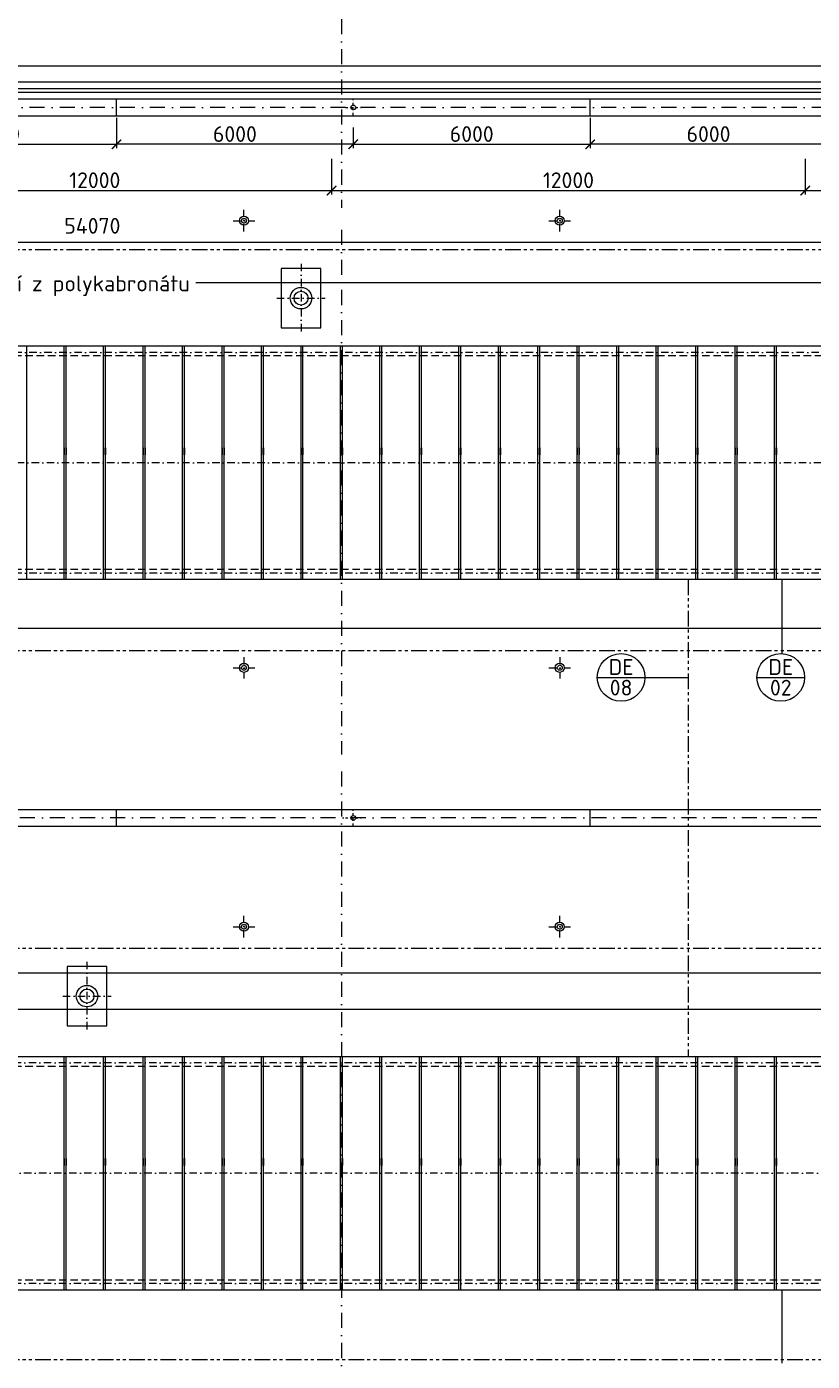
# Model space of a CAD drawing. Header units: millimetres. Extents: x -29085 to 3627694, y -159961 to 2281735.
# Tile 177 of 229: x 308504 to 328408, y 293820 to 327627. Entities that reach past the tile are written whole.
import ezdxf
from ezdxf import colors
from ezdxf.entities.mleader import LeaderData, LeaderLine
from ezdxf.enums import TextEntityAlignment as Align
from ezdxf.math import Vec2, Vec3

# ---------------------------------------------------------------- set-up
doc = ezdxf.new("R2010")
doc.units = ezdxf.units.MM
for name, pattern in [('CENTERX2', [101.6, 63.5, -12.7, 12.7, -12.7]), ('DASHDOT', [25.4, 12.7, -6.35, 0, -6.35]), ('PHANTOM2', [31.75, 15.875, -3.175, 3.175, -3.175, 3.175, -3.175]), ('ČÁRKOVANÁ', [19.05, 12.7, -6.35])]:
    doc.linetypes.add(name, pattern=pattern)
for name, color, linetype, lineweight in [('A99_N_koty-200', 5, 'Continuous', 5), ('A99_N_txt-popis-50', 240, 'Continuous', 9), ('A99_N_znaceni 200', 5, 'Continuous', 5), ('A99_S_kce-demolice', 30, 'Continuous', 20), ('A99_S_kce-pohl', 7, 'Continuous', 5), ('A99_S_osy', 1, 'CENTERX2', 5)]:
    doc.layers.add(name, color=color, linetype=linetype, lineweight=lineweight)
doc.styles.add('A99_kota', font='isocpeur.ttf', dxfattribs={"height": 2})
doc.styles.add('A99_popis', font='isocpeur.ttf')
doc.dimstyles.new('A99_kota_200 new', dxfattribs={"dimscale": 200, "dimtxt": 2, "dimasz": 1.2, "dimexe": 0.5, "dimexo": 1.5, "dimgap": 0.3, "dimtad": 1, "dimdec": 0, "dimzin": 3, "dimdsep": 46, "dimtxsty": 'A99_kota', "dimblk": 'ARCHTICK', "dimcen": 2.5, "dimazin": 2, "dimtfac": 0.75, "dimtdec": 0, "dimtmove": 2, "dimatfit": 0, "dimfxl": 4, "dimfxlon": 1, "dimtolj": 1, "dimtzin": 0, "dimlwd": 5, "dimlwe": 5, "dimarcsym": 0})

# ---------------------------------------------------------------- blocks, each defined once
blk = doc.blocks.new('_ArchTick')
at = {"color": 0, "linetype": 'ByBlock', "const_width": 0.15}
blk.add_lwpolyline([(-0.5, -0.5), (0.5, 0.5)], dxfattribs=at)
blk = doc.blocks.new('*D340')
at = {"layer": 'A99_N_koty-200', "color": 0, "linetype": 'Continuous', "lineweight": 5, "transparency": 16777216}
for p, q in [((225859, 302863), (225859, 303763)), ((225859, 303663), (358549, 303663)), ((358549, 302863), (358549, 303763))]:
    blk.add_line(p, q, dxfattribs=at)
at = {"layer": 'Defpoints', "color": 0, "linetype": 'Continuous', "transparency": 16777216}
for p in [(358549, 303663), (225859, 301533), (358549, 301533)]:
    blk.add_point(p, dxfattribs=at)
at = {"layer": 'A99_N_koty-200', "color": 0, "linetype": 'Continuous', "lineweight": 5, "transparency": 16777216, "xscale": 240, "yscale": 240, "zscale": 240, "rotation": 180}
blk.add_blockref('_ArchTick', (225859, 303663), dxfattribs=at)
at = {"layer": 'A99_N_koty-200', "color": 0, "linetype": 'Continuous', "lineweight": 5, "transparency": 16777216, "xscale": 240, "yscale": 240, "zscale": 240}
blk.add_blockref('_ArchTick', (358549, 303663), dxfattribs=at)
at = {"layer": 'A99_N_koty-200', "color": 0, "linetype": 'Continuous', "transparency": 16777216, "insert": (285146, 303963), "char_height": 400, "attachment_point": 5, "style": 'A99_kota'}
blk.add_mtext('\\A1;132690', dxfattribs=at)
blk = doc.blocks.new('*D98')
at = {"layer": 'A99_N_koty-200', "color": 0, "linetype": 'Continuous', "lineweight": 5, "transparency": 16777216}
for p, q in [((219679, 312388), (219679, 312488)), ((219679, 312388), (352369, 312388)), ((352369, 312388), (352369, 312488))]:
    blk.add_line(p, q, dxfattribs=at)
at = {"layer": 'Defpoints', "color": 0, "linetype": 'Continuous', "transparency": 16777216}
for p in [(219679, 312383), (352369, 312388), (352369, 312388)]:
    blk.add_point(p, dxfattribs=at)
at = {"layer": 'A99_N_koty-200', "color": 0, "linetype": 'Continuous', "lineweight": 5, "transparency": 16777216, "xscale": 240, "yscale": 240, "zscale": 240, "rotation": 180}
blk.add_blockref('_ArchTick', (219679, 312388), dxfattribs=at)
at = {"layer": 'A99_N_koty-200', "color": 0, "linetype": 'Continuous', "lineweight": 5, "transparency": 16777216, "xscale": 240, "yscale": 240, "zscale": 240}
blk.add_blockref('_ArchTick', (352369, 312388), dxfattribs=at)
at = {"layer": 'A99_N_koty-200', "color": 0, "linetype": 'Continuous', "transparency": 16777216, "insert": (290879, 312688), "char_height": 400, "attachment_point": 5, "style": 'A99_kota'}
blk.add_mtext('\\A1;132690', dxfattribs=at)
blk = doc.blocks.new('*D501')
at = {"layer": 'A99_N_koty-200', "color": 0, "linetype": 'Continuous', "lineweight": 5, "transparency": 16777216}
for p, q in [((304229, 324278), (304229, 323378)), ((316229, 324278), (316229, 323378)), ((304229, 323478), (316229, 323478))]:
    blk.add_line(p, q, dxfattribs=at)
at = {"layer": 'Defpoints', "color": 0, "linetype": 'Continuous', "transparency": 16777216}
for p in [(304229, 325583), (316229, 325583), (316229, 323478)]:
    blk.add_point(p, dxfattribs=at)
at = {"layer": 'A99_N_koty-200', "color": 0, "linetype": 'Continuous', "lineweight": 5, "transparency": 16777216, "xscale": 240, "yscale": 240, "zscale": 240, "rotation": 180}
blk.add_blockref('_ArchTick', (304229, 323478), dxfattribs=at)
at = {"layer": 'A99_N_koty-200', "color": 0, "linetype": 'Continuous', "lineweight": 5, "transparency": 16777216, "xscale": 240, "yscale": 240, "zscale": 240}
blk.add_blockref('_ArchTick', (316229, 323478), dxfattribs=at)
at = {"layer": 'A99_N_koty-200', "color": 0, "linetype": 'Continuous', "transparency": 16777216, "insert": (310229, 323738), "char_height": 400, "attachment_point": 5, "style": 'A99_kota'}
blk.add_mtext('\\A1;12000', dxfattribs=at)
blk = doc.blocks.new('*D503')
at = {"layer": 'A99_N_koty-200', "color": 0, "linetype": 'Continuous', "lineweight": 5, "transparency": 16777216}
for p, q in [((310779, 325318), (310779, 324548)), ((304779, 325073), (304779, 324548)), ((304779, 324648), (310779, 324648))]:
    blk.add_line(p, q, dxfattribs=at)
at = {"layer": 'Defpoints', "color": 0, "linetype": 'Continuous', "transparency": 16777216}
for p in [(310779, 325618), (304779, 325373), (310779, 324648)]:
    blk.add_point(p, dxfattribs=at)
at = {"layer": 'A99_N_koty-200', "color": 0, "linetype": 'Continuous', "lineweight": 5, "transparency": 16777216, "xscale": 240, "yscale": 240, "zscale": 240, "rotation": 180}
blk.add_blockref('_ArchTick', (304779, 324648), dxfattribs=at)
at = {"layer": 'A99_N_koty-200', "color": 0, "linetype": 'Continuous', "lineweight": 5, "transparency": 16777216, "xscale": 240, "yscale": 240, "zscale": 240}
blk.add_blockref('_ArchTick', (310779, 324648), dxfattribs=at)
at = {"layer": 'A99_N_koty-200', "color": 0, "linetype": 'Continuous', "transparency": 16777216, "insert": (307779, 324908), "char_height": 400, "attachment_point": 5, "style": 'A99_kota'}
blk.add_mtext('\\A1;6000', dxfattribs=at)
blk = doc.blocks.new('*D505')
at = {"layer": 'A99_N_koty-200', "color": 0, "linetype": 'Continuous', "lineweight": 5, "transparency": 16777216}
for p, q in [((310779, 325303), (310779, 324548)), ((316779, 325073), (316779, 324548)), ((316779, 324648), (310779, 324648))]:
    blk.add_line(p, q, dxfattribs=at)
at = {"layer": 'Defpoints', "color": 0, "linetype": 'Continuous', "transparency": 16777216}
for p in [(310779, 325603), (316779, 325373), (310779, 324648)]:
    blk.add_point(p, dxfattribs=at)
at = {"layer": 'A99_N_koty-200', "color": 0, "linetype": 'Continuous', "lineweight": 5, "transparency": 16777216, "xscale": 240, "yscale": 240, "zscale": 240, "rotation": 180}
blk.add_blockref('_ArchTick', (310779, 324648), dxfattribs=at)
at = {"layer": 'A99_N_koty-200', "color": 0, "linetype": 'Continuous', "lineweight": 5, "transparency": 16777216, "xscale": 240, "yscale": 240, "zscale": 240}
blk.add_blockref('_ArchTick', (316779, 324648), dxfattribs=at)
at = {"layer": 'A99_N_koty-200', "color": 0, "linetype": 'Continuous', "transparency": 16777216, "insert": (313779, 324908), "char_height": 400, "attachment_point": 5, "style": 'A99_kota'}
blk.add_mtext('\\A1;6000', dxfattribs=at)
blk = doc.blocks.new('*D507')
at = {"layer": 'A99_N_koty-200', "color": 0, "linetype": 'Continuous', "lineweight": 5, "transparency": 16777216}
for p, q in [((316229, 324278), (316229, 323378)), ((328229, 324278), (328229, 323378)), ((316229, 323478), (328229, 323478))]:
    blk.add_line(p, q, dxfattribs=at)
at = {"layer": 'Defpoints', "color": 0, "linetype": 'Continuous', "transparency": 16777216}
for p in [(316229, 325583), (328229, 325583), (328229, 323478)]:
    blk.add_point(p, dxfattribs=at)
at = {"layer": 'A99_N_koty-200', "color": 0, "linetype": 'Continuous', "lineweight": 5, "transparency": 16777216, "xscale": 240, "yscale": 240, "zscale": 240, "rotation": 180}
blk.add_blockref('_ArchTick', (316229, 323478), dxfattribs=at)
at = {"layer": 'A99_N_koty-200', "color": 0, "linetype": 'Continuous', "lineweight": 5, "transparency": 16777216, "xscale": 240, "yscale": 240, "zscale": 240}
blk.add_blockref('_ArchTick', (328229, 323478), dxfattribs=at)
at = {"layer": 'A99_N_koty-200', "color": 0, "linetype": 'Continuous', "transparency": 16777216, "insert": (322229, 323738), "char_height": 400, "attachment_point": 5, "style": 'A99_kota'}
blk.add_mtext('\\A1;12000', dxfattribs=at)
blk = doc.blocks.new('*D509')
at = {"layer": 'A99_N_koty-200', "color": 0, "linetype": 'Continuous', "lineweight": 5, "transparency": 16777216}
for p, q in [((322779, 325318), (322779, 324548)), ((316779, 325073), (316779, 324548)), ((316779, 324648), (322779, 324648))]:
    blk.add_line(p, q, dxfattribs=at)
at = {"layer": 'Defpoints', "color": 0, "linetype": 'Continuous', "transparency": 16777216}
for p in [(322779, 325618), (316779, 325373), (322779, 324648)]:
    blk.add_point(p, dxfattribs=at)
at = {"layer": 'A99_N_koty-200', "color": 0, "linetype": 'Continuous', "lineweight": 5, "transparency": 16777216, "xscale": 240, "yscale": 240, "zscale": 240, "rotation": 180}
blk.add_blockref('_ArchTick', (316779, 324648), dxfattribs=at)
at = {"layer": 'A99_N_koty-200', "color": 0, "linetype": 'Continuous', "lineweight": 5, "transparency": 16777216, "xscale": 240, "yscale": 240, "zscale": 240}
blk.add_blockref('_ArchTick', (322779, 324648), dxfattribs=at)
at = {"layer": 'A99_N_koty-200', "color": 0, "linetype": 'Continuous', "transparency": 16777216, "insert": (319779, 324908), "char_height": 400, "attachment_point": 5, "style": 'A99_kota'}
blk.add_mtext('\\A1;6000', dxfattribs=at)
blk = doc.blocks.new('*D511')
at = {"layer": 'A99_N_koty-200', "color": 0, "linetype": 'Continuous', "lineweight": 5, "transparency": 16777216}
for p, q in [((322779, 325303), (322779, 324548)), ((328779, 325083), (328779, 324548)), ((328779, 324648), (322779, 324648))]:
    blk.add_line(p, q, dxfattribs=at)
at = {"layer": 'Defpoints', "color": 0, "linetype": 'Continuous', "transparency": 16777216}
for p in [(322779, 325603), (328779, 325383), (322779, 324648)]:
    blk.add_point(p, dxfattribs=at)
at = {"layer": 'A99_N_koty-200', "color": 0, "linetype": 'Continuous', "lineweight": 5, "transparency": 16777216, "xscale": 240, "yscale": 240, "zscale": 240, "rotation": 180}
blk.add_blockref('_ArchTick', (322779, 324648), dxfattribs=at)
at = {"layer": 'A99_N_koty-200', "color": 0, "linetype": 'Continuous', "lineweight": 5, "transparency": 16777216, "xscale": 240, "yscale": 240, "zscale": 240}
blk.add_blockref('_ArchTick', (328779, 324648), dxfattribs=at)
at = {"layer": 'A99_N_koty-200', "color": 0, "linetype": 'Continuous', "transparency": 16777216, "insert": (325779, 324908), "char_height": 400, "attachment_point": 5, "style": 'A99_kota'}
blk.add_mtext('\\A1;6000', dxfattribs=at)
blk = doc.blocks.new('*D513')
at = {"layer": 'A99_N_koty-200', "color": 0, "linetype": 'Continuous', "lineweight": 5, "transparency": 16777216}
for p, q in [((328229, 324278), (328229, 323378)), ((340229, 324278), (340229, 323378)), ((328229, 323478), (340229, 323478))]:
    blk.add_line(p, q, dxfattribs=at)
at = {"layer": 'Defpoints', "color": 0, "linetype": 'Continuous', "transparency": 16777216}
for p in [(328229, 325583), (340229, 325583), (340229, 323478)]:
    blk.add_point(p, dxfattribs=at)
at = {"layer": 'A99_N_koty-200', "color": 0, "linetype": 'Continuous', "lineweight": 5, "transparency": 16777216, "xscale": 240, "yscale": 240, "zscale": 240, "rotation": 180}
blk.add_blockref('_ArchTick', (328229, 323478), dxfattribs=at)
at = {"layer": 'A99_N_koty-200', "color": 0, "linetype": 'Continuous', "lineweight": 5, "transparency": 16777216, "xscale": 240, "yscale": 240, "zscale": 240}
blk.add_blockref('_ArchTick', (340229, 323478), dxfattribs=at)
at = {"layer": 'A99_N_koty-200', "color": 0, "linetype": 'Continuous', "transparency": 16777216, "insert": (334229, 323738), "char_height": 400, "attachment_point": 5, "style": 'A99_kota'}
blk.add_mtext('\\A1;12000', dxfattribs=at)
blk = doc.blocks.new('*D559')
at = {"layer": 'A99_N_koty-200', "color": 0, "linetype": 'Continuous', "lineweight": 5, "transparency": 16777216}
for p, q in [((292204, 320339), (292204, 321239)), ((346549, 320339), (346549, 321239)), ((292204, 321139), (302229, 321139)), ((346549, 321139), (312789, 321139))]:
    blk.add_line(p, q, dxfattribs=at)
at = {"layer": 'Defpoints', "color": 0, "linetype": 'Continuous', "transparency": 16777216}
for p in [(346549, 321139), (292204, 319533), (346549, 319533)]:
    blk.add_point(p, dxfattribs=at)
at = {"layer": 'A99_N_koty-200', "color": 0, "linetype": 'Continuous', "lineweight": 5, "transparency": 16777216, "xscale": 240, "yscale": 240, "zscale": 240, "rotation": 180}
blk.add_blockref('_ArchTick', (292204, 321139), dxfattribs=at)
at = {"layer": 'A99_N_koty-200', "color": 0, "linetype": 'Continuous', "lineweight": 5, "transparency": 16777216, "xscale": 240, "yscale": 240, "zscale": 240}
blk.add_blockref('_ArchTick', (346549, 321139), dxfattribs=at)
at = {"layer": 'A99_N_koty-200', "color": 0, "linetype": 'Continuous', "transparency": 16777216, "insert": (307509, 321063), "char_height": 400, "attachment_point": 5, "style": 'A99_kota'}
blk.add_mtext('\\A1;stávající světlík s výplní z polykabronátu', dxfattribs=at)
blk = doc.blocks.new('*D563')
at = {"layer": 'A99_N_koty-200', "color": 0, "linetype": 'Continuous', "lineweight": 5, "transparency": 16777216}
for p, q in [((225859, 301928), (225859, 302828)), ((358549, 302728), (225859, 302728)), ((358549, 301928), (358549, 302828))]:
    blk.add_line(p, q, dxfattribs=at)
at = {"layer": 'Defpoints', "color": 0, "linetype": 'Continuous', "transparency": 16777216}
for p in [(225859, 302728), (225859, 301533), (358549, 301538)]:
    blk.add_point(p, dxfattribs=at)
at = {"layer": 'A99_N_koty-200', "color": 0, "linetype": 'Continuous', "lineweight": 5, "transparency": 16777216, "xscale": 240, "yscale": 240, "zscale": 240, "rotation": 180}
blk.add_blockref('_ArchTick', (225859, 302728), dxfattribs=at)
at = {"layer": 'A99_N_koty-200', "color": 0, "linetype": 'Continuous', "lineweight": 5, "transparency": 16777216, "xscale": 240, "yscale": 240, "zscale": 240}
blk.add_blockref('_ArchTick', (358549, 302728), dxfattribs=at)
at = {"layer": 'A99_N_koty-200', "color": 0, "linetype": 'Continuous', "transparency": 16777216, "insert": (285389, 303068), "char_height": 400, "attachment_point": 5, "style": 'A99_kota'}
blk.add_mtext('\\A1;stávající světlík s výplní z drátoskla', dxfattribs=at)
blk = doc.blocks.new('*U28')
at = {"color": 0, "linetype": 'ByBlock'}
blk.add_line((-3.02, 0), (3.02, 0), dxfattribs=at)
blk.add_circle((0, 0), 3.02, dxfattribs=at)
at = {"color": 0, "linetype": 'ByBlock', "style": 'A99_popis'}
for tag, p in [('KATEGORIE', (0, 1.31)), ('PRVEK', (0, -1.3))]:
    blk.add_attdef(tag, text='', height=2, dxfattribs=at).set_placement(p, align=Align.MIDDLE_CENTER)
blk = doc.blocks.new('*D645')
at = {"layer": 'A99_N_koty-200', "color": 0, "linetype": 'Continuous', "lineweight": 5, "transparency": 16777216}
for p, q in [((292479, 321358), (292479, 322258)), ((346549, 321358), (346549, 322258)), ((346549, 322158), (292479, 322158))]:
    blk.add_line(p, q, dxfattribs=at)
at = {"layer": 'Defpoints', "color": 0, "linetype": 'Continuous', "transparency": 16777216}
for p in [(292479, 322158), (292479, 319538), (346549, 319538)]:
    blk.add_point(p, dxfattribs=at)
at = {"layer": 'A99_N_koty-200', "color": 0, "linetype": 'Continuous', "lineweight": 5, "transparency": 16777216, "xscale": 240, "yscale": 240, "zscale": 240, "rotation": 180}
blk.add_blockref('_ArchTick', (292479, 322158), dxfattribs=at)
at = {"layer": 'A99_N_koty-200', "color": 0, "linetype": 'Continuous', "lineweight": 5, "transparency": 16777216, "xscale": 240, "yscale": 240, "zscale": 240}
blk.add_blockref('_ArchTick', (346549, 322158), dxfattribs=at)
at = {"layer": 'A99_N_koty-200', "color": 0, "linetype": 'Continuous', "transparency": 16777216, "insert": (310168, 322583), "char_height": 400, "attachment_point": 5, "style": 'A99_kota'}
blk.add_mtext('\\A1;54070', dxfattribs=at)

msp = doc.modelspace()

# ---------------------------------------------------------------- linework, layer by layer
at = {"layer": 'A99_N_znaceni 200'}
for points in [[(327635.1, 313607.7), (327635.1, 311748.2)], [(324167, 311144.8), (325263.3, 311144.8)], [(327635.1, 295633.3), (327635.1, 293773.8)]]:
    msp.add_lwpolyline(points, dxfattribs=at)
at = {"layer": 'A99_S_kce-demolice', "linetype": 'Continuous', "lineweight": 9}
for p, q in [((308504, 313628.3), (308504, 319538.3)), ((309454, 313628.3), (309454, 319538.3)), ((309504, 313628.3), (309504, 319538.3)), ((310454, 313628.3), (310454, 319538.3)), ((310504, 313628.3), (310504, 319538.3)), ((311454, 313628.3), (311454, 319538.3)), ((311504, 313628.3), (311504, 319538.3)), ((312454, 313628.3), (312454, 319538.3)), ((312504, 313628.3), (312504, 319538.3)), ((313454, 313628.3), (313454, 319538.3)), ((313504, 313628.3), (313504, 319538.3)), ((314454, 313628.3), (314454, 319538.3)), ((314504, 313628.3), (314504, 319538.3)), ((315454, 313628.3), (315454, 319538.3)), ((315504, 313628.3), (315504, 319538.3)), ((316454, 313628.3), (316454, 319538.3)), ((316504, 313628.3), (316504, 319538.3)), ((317454, 313628.3), (317454, 319538.3)), ((317504, 313628.3), (317504, 319538.3)), ((318454, 313628.3), (318454, 319538.3)), ((318504, 313628.3), (318504, 319538.3)), ((319454, 313628.3), (319454, 319538.3)), ((319504, 313628.3), (319504, 319538.3)), ((320454, 313628.3), (320454, 319538.3)), ((320504, 313628.3), (320504, 319538.3)), ((321454, 313628.3), (321454, 319538.3)), ((321504, 313628.3), (321504, 319538.3)), ((322454, 313628.3), (322454, 319538.3)), ((322504, 313628.3), (322504, 319538.3)), ((323454, 313628.3), (323454, 319538.3)), ((323504, 313628.3), (323504, 319538.3)), ((324454, 313628.3), (324454, 319538.3)), ((324504, 313628.3), (324504, 319538.3)), ((325454, 313628.3), (325454, 319538.3)), ((325504, 313628.3), (325504, 319538.3)), ((326454, 313628.3), (326454, 319538.3)), ((326504, 313628.3), (326504, 319538.3)), ((327454, 313628.3), (327454, 319538.3)), ((327504, 313628.3), (327504, 319538.3)), ((309454, 295628.3), (309454, 301538.3)), ((309504, 295628.3), (309504, 301538.3)), ((310454, 295628.3), (310454, 301538.3)), ((310504, 295628.3), (310504, 301538.3)), ((311454, 295628.3), (311454, 301538.3)), ((311504, 295628.3), (311504, 301538.3)), ((312454, 295628.3), (312454, 301538.3)), ((312504, 295628.3), (312504, 301538.3)), ((313454, 295628.3), (313454, 301538.3)), ((313504, 295628.3), (313504, 301538.3)), ((314454, 295628.3), (314454, 301538.3)), ((314504, 295628.3), (314504, 301538.3)), ((315454, 295628.3), (315454, 301538.3)), ((315504, 295628.3), (315504, 301538.3)), ((316454, 295628.3), (316454, 301538.3)), ((316504, 295628.3), (316504, 301538.3)), ((317454, 295628.3), (317454, 301538.3)), ((317504, 295628.3), (317504, 301538.3)), ((318454, 295628.3), (318454, 301538.3)), ((318504, 295628.3), (318504, 301538.3)), ((319454, 295628.3), (319454, 301538.3)), ((319504, 295628.3), (319504, 301538.3)), ((320454, 295628.3), (320454, 301538.3)), ((320504, 295628.3), (320504, 301538.3)), ((321454, 295628.3), (321454, 301538.3)), ((321504, 295628.3), (321504, 301538.3)), ((322454, 295628.3), (322454, 301538.3)), ((322504, 295628.3), (322504, 301538.3)), ((323454, 295628.3), (323454, 301538.3)), ((323504, 295628.3), (323504, 301538.3)), ((324454, 295628.3), (324454, 301538.3)), ((324504, 295628.3), (324504, 301538.3)), ((325454, 295628.3), (325454, 301538.3)), ((325504, 295628.3), (325504, 301538.3)), ((326454, 295628.3), (326454, 301538.3)), ((326504, 295628.3), (326504, 301538.3)), ((327454, 295628.3), (327454, 301538.3)), ((327504, 295628.3), (327504, 301538.3))]:
    msp.add_line(p, q, dxfattribs=at)
at = {"layer": 'A99_S_kce-demolice', "linetype": 'PHANTOM2', "lineweight": 9, "ltscale": 25}
for points in [[(219817.1, 321983.3), (352314, 321983.3)], [(219817.1, 311823.2), (352314, 311823.2)], [(219817.1, 304283.3), (352314, 304283.3)], [(219817.1, 293865.8), (364611.4, 293865.8)]]:
    msp.add_lwpolyline(points, dxfattribs=at)
at = {"layer": 'A99_S_kce-demolice', "linetype": 'DASHDOT', "lineweight": 5, "ltscale": 15}
for points in [[(315454, 321620.8), (315454, 319880.8)], [(314840.2, 320750.8), (316067.7, 320750.8)], [(313736.5, 311388.3), (314281.5, 311388.3)], [(314009, 311660.8), (314009, 311115.8)], [(321736.5, 311388.3), (322281.5, 311388.3)], [(322009, 311660.8), (322009, 311115.8)], [(314009, 304556.3), (314009, 305101.3)], [(322009, 304556.3), (322009, 305101.3)], [(313736.5, 304828.8), (314281.5, 304828.8)], [(321736.5, 304828.8), (322281.5, 304828.8)], [(310031.5, 303940.8), (310031.5, 302200.8)], [(309417.7, 303070.8), (310645.2, 303070.8)]]:
    msp.add_lwpolyline(points, dxfattribs=at)
at = {"layer": 'A99_S_kce-demolice', "linetype": 'Continuous', "lineweight": 5, "ltscale": 0.5}
for points in [[(315954, 321500.8), (314954, 321500.8), (314954, 320000.8), (315954, 320000.8)], [(310531.5, 303820.8), (309531.5, 303820.8), (309531.5, 302320.8), (310531.5, 302320.8)]]:
    msp.add_lwpolyline(points, close=True, dxfattribs=at)
at = {"layer": 'A99_S_kce-demolice', "linetype": 'Continuous', "lineweight": 13}
for points in [[(346549, 313633.3), (346549, 319533.3), (225859, 319533.3), (225859, 313633.3)], [(358549, 295633.3), (358549, 301533.3), (225859, 301533.3), (225859, 295633.3)]]:
    msp.add_lwpolyline(points, close=True, dxfattribs=at)
at = {"layer": 'A99_S_kce-demolice', "linetype": 'ČÁRKOVANÁ', "lineweight": 9, "ltscale": 15}
for points in [[(346379, 319288.6), (226029, 319288.6)], [(346379, 313877.9), (226029, 313877.9)], [(358379, 301288.6), (226029, 301288.6)], [(358379, 295877.9), (226029, 295877.9)]]:
    msp.add_lwpolyline(points, dxfattribs=at)
at = {"layer": 'A99_S_kce-demolice', "linetype": 'Continuous', "lineweight": 9}
for points in [[(309454, 316958.3), (309454, 316778.3)], [(309504, 316958.3), (309504, 316778.3)], [(310454, 316958.3), (310454, 316778.3)], [(310504, 316958.3), (310504, 316778.3)], [(311454, 316958.3), (311454, 316778.3)], [(311504, 316958.3), (311504, 316778.3)], [(312454, 316958.3), (312454, 316778.3)], [(312504, 316958.3), (312504, 316778.3)], [(313454, 316958.3), (313454, 316778.3)], [(313504, 316958.3), (313504, 316778.3)], [(314454, 316958.3), (314454, 316778.3)], [(314504, 316958.3), (314504, 316778.3)], [(315454, 316958.3), (315454, 316778.3)], [(315504, 316958.3), (315504, 316778.3)], [(316454, 316958.3), (316454, 316778.3)], [(316504, 316958.3), (316504, 316778.3)], [(317454, 316958.3), (317454, 316778.3)], [(317504, 316958.3), (317504, 316778.3)], [(318454, 316958.3), (318454, 316778.3)], [(318504, 316958.3), (318504, 316778.3)], [(319454, 316958.3), (319454, 316778.3)], [(319504, 316958.3), (319504, 316778.3)], [(320454, 316958.3), (320454, 316778.3)], [(320504, 316958.3), (320504, 316778.3)], [(321454, 316958.3), (321454, 316778.3)], [(321504, 316958.3), (321504, 316778.3)], [(322454, 316958.3), (322454, 316778.3)], [(322504, 316958.3), (322504, 316778.3)], [(323454, 316958.3), (323454, 316778.3)], [(323504, 316958.3), (323504, 316778.3)], [(324454, 316958.3), (324454, 316778.3)], [(324504, 316958.3), (324504, 316778.3)], [(325454, 316958.3), (325454, 316778.3)], [(325504, 316958.3), (325504, 316778.3)], [(326454, 316958.3), (326454, 316778.3)], [(326504, 316958.3), (326504, 316778.3)], [(327454, 316958.3), (327454, 316778.3)], [(327504, 316958.3), (327504, 316778.3)], [(309454, 298958.3), (309454, 298778.3)], [(309504, 298958.3), (309504, 298778.3)], [(310454, 298958.3), (310454, 298778.3)], [(310504, 298958.3), (310504, 298778.3)], [(311454, 298958.3), (311454, 298778.3)], [(311504, 298958.3), (311504, 298778.3)], [(312454, 298958.3), (312454, 298778.3)], [(312504, 298958.3), (312504, 298778.3)], [(313454, 298958.3), (313454, 298778.3)], [(313504, 298958.3), (313504, 298778.3)], [(314454, 298958.3), (314454, 298778.3)], [(314504, 298958.3), (314504, 298778.3)], [(315454, 298958.3), (315454, 298778.3)], [(315504, 298958.3), (315504, 298778.3)], [(316454, 298958.3), (316454, 298778.3)], [(316504, 298958.3), (316504, 298778.3)], [(317454, 298958.3), (317454, 298778.3)], [(317504, 298958.3), (317504, 298778.3)], [(318454, 298958.3), (318454, 298778.3)], [(318504, 298958.3), (318504, 298778.3)], [(319454, 298958.3), (319454, 298778.3)], [(319504, 298958.3), (319504, 298778.3)], [(320454, 298958.3), (320454, 298778.3)], [(320504, 298958.3), (320504, 298778.3)], [(321454, 298958.3), (321454, 298778.3)], [(321504, 298958.3), (321504, 298778.3)], [(322454, 298958.3), (322454, 298778.3)], [(322504, 298958.3), (322504, 298778.3)], [(323454, 298958.3), (323454, 298778.3)], [(323504, 298958.3), (323504, 298778.3)], [(324454, 298958.3), (324454, 298778.3)], [(324504, 298958.3), (324504, 298778.3)], [(325454, 298958.3), (325454, 298778.3)], [(325504, 298958.3), (325504, 298778.3)], [(326454, 298958.3), (326454, 298778.3)], [(326504, 298958.3), (326504, 298778.3)], [(327454, 298958.3), (327454, 298778.3)], [(327504, 298958.3), (327504, 298778.3)]]:
    msp.add_lwpolyline(points, dxfattribs=at)
at = {"layer": 'A99_S_kce-demolice', "linetype": 'Continuous', "lineweight": 5, "ltscale": 0.5}
for centre, radius in [((315454, 320750.8), 272.5), ((315454, 320750.8), 177.5), ((314009, 311388.3), 116), ((314009, 311388.3), 62.5), ((322009, 311388.3), 116), ((322009, 311388.3), 62.5), ((314009, 304828.8), 116), ((322009, 304828.8), 116), ((314009, 304828.8), 62.5), ((322009, 304828.8), 62.5), ((310031.5, 303070.8), 272.5), ((310031.5, 303070.8), 177.5)]:
    msp.add_circle(centre, radius, dxfattribs=at)
at = {"layer": 'A99_S_kce-pohl', "linetype": 'Continuous', "ltscale": 25}
for p, q in [((219929, 326638.4), (352369, 326638.4)), ((219929, 326228.4), (352369, 326228.4))]:
    msp.add_line(p, q, dxfattribs=at)
for points in [[(219679, 326058.3), (352479, 326058.3), (352479, 325958.3), (219679, 325958.3)], [(352369, 325373.3), (352369, 325793.3), (219929, 325793.3), (219929, 325373.3)], [(364619, 307373.3), (364619, 307793.3), (219929, 307793.3), (219929, 307373.3)]]:
    msp.add_lwpolyline(points, close=True, dxfattribs=at)
for points in [[(310779, 325373.3), (310779, 325793.3)], [(322779, 325373.3), (322779, 325793.3)], [(310779, 307373.3), (310779, 307793.3)], [(322779, 307373.3), (322779, 307793.3)]]:
    msp.add_lwpolyline(points, dxfattribs=at)
at = {"layer": 'A99_S_kce-pohl', "linetype": 'DASHDOT', "lineweight": 5, "ltscale": 5}
for points in [[(316579, 325583.3), (316979, 325583.3)], [(316779, 325383.3), (316779, 325783.3)], [(316779, 307383.3), (316779, 307783.3)], [(316779, 307383.3), (316779, 307783.3)], [(316579, 307583.3), (316979, 307583.3)], [(316579, 307583.3), (316979, 307583.3)]]:
    msp.add_lwpolyline(points, dxfattribs=at)
at = {"layer": 'A99_S_kce-pohl', "linetype": 'Continuous'}
for centre in [(316779, 325583.3), (316779, 307583.3), (316779, 307583.3)]:
    msp.add_circle(centre, 60, dxfattribs=at)
at = {"layer": 'A99_S_osy', "linetype": 'DASHDOT', "lineweight": 5, "ltscale": 30}
for points in [[(316479, 344583.3), (316479, 241173.3)], [(366879, 325583.3), (218304, 325583.3)], [(393304, 307583.3), (218304, 307583.3)]]:
    msp.add_lwpolyline(points, dxfattribs=at)
at = {"layer": 'A99_S_osy', "linetype": 'DASHDOT', "lineweight": 5, "ltscale": 15}
for points in [[(346869, 319378.3), (225794, 319378.3)], [(346869, 313788.3), (225794, 313788.3)], [(358669, 301378.3), (225794, 301378.3)], [(358669, 295788.3), (225794, 295788.3)]]:
    msp.add_lwpolyline(points, dxfattribs=at)
at = {"layer": 'A99_S_osy', "color": 30, "linetype": 'DASHDOT', "lineweight": 5, "ltscale": 15}
for points in [[(346549, 316583.3), (225859, 316583.3)], [(358549, 298583.3), (225859, 298583.3)]]:
    msp.add_lwpolyline(points, dxfattribs=at)

# ---------------------------------------------------------------- block references
at = {"layer": 'A99_N_znaceni 200', "xscale": 200, "yscale": 200, "zscale": 200}
for p, values in [((323563.1, 311144.8), {'KATEGORIE': 'DE', 'PRVEK': '08'}), ((327608.1, 311144.8), {'KATEGORIE': 'DE', 'PRVEK': '02'})]:
    msp.add_blockref('*U28', p, dxfattribs=at).add_auto_attribs(values)

# ---------------------------------------------------------------- dimensions: what is measured, and where the dimension line sits
at = {"layer": 'A99_N_koty-200', "linetype": 'Continuous'}
for base, p1, p2, picture, middle in [((316229, 323478.3), (304229, 325583.3), (316229, 325583.3), '*D501', (310229, 323738.3)), ((310779, 324648.3), (304779, 325373.3), (310779, 325617.6), '*D503', (307779, 324908.3)), ((328229, 323478.3), (316229, 325583.3), (328229, 325583.3), '*D507', (322229, 323738.3)), ((322779, 324648.3), (316779, 325373.3), (322779, 325617.6), '*D509', (319779, 324908.3)), ((340229, 323478.3), (328229, 325583.3), (340229, 325583.3), '*D513', (334229, 323738.3))]:
    dim = msp.add_linear_dim(base=base, p1=p1, p2=p2, dimstyle='A99_kota_200 new', override={"dimscale": 0, "dimtix": 1, "dimtofl": 1, "dimtmove": 2, "dimatfit": 0}, dxfattribs=at)
    dim.commit()
    dim.dimension.update_dxf_attribs({"geometry": picture, "text_midpoint": middle})
for base, p1, p2, picture, middle in [((310779, 324648.3), (316779, 325373.3), (310779, 325602.9), '*D505', (313779, 324908.3)), ((322779, 324648.3), (328779, 325383.3), (322779, 325602.9), '*D511', (325779, 324908.3))]:
    dim = msp.add_linear_dim(base=base, p1=p1, p2=p2, angle=180, dimstyle='A99_kota_200 new', override={"dimscale": 0, "dimtix": 1, "dimtofl": 1, "dimtmove": 2, "dimatfit": 0}, dxfattribs=at)
    dim.commit()
    dim.dimension.update_dxf_attribs({"geometry": picture, "text_midpoint": middle})
for base, p1, p2, picture, middle in [((352369, 312388.3), (219679, 312383.3), (352369, 312388.3), '*D98', (290879, 312688.3)), ((358549, 303663.3), (225859, 301533.3), (358549, 301533.3), '*D340', (285146.5, 303963.3))]:
    dim = msp.add_linear_dim(base=base, p1=p1, p2=p2, dimstyle='A99_kota_200 new', override={"dimscale": 0, "dimtix": 1, "dimtofl": 1, "dimtmove": 2, "dimatfit": 0}, dxfattribs=at)
    dim.commit()
    dim.dimension.update_dxf_attribs({"geometry": picture, "text_midpoint": middle, "dimtype": 128})
dim = msp.add_linear_dim(base=(225859, 302728.3), p1=(358549, 301538.3), p2=(225859, 301533.3), angle=180, text='stávající světlík s výplní z drátoskla', dimstyle='A99_kota_200 new', override={"dimscale": 0, "dimtix": 1, "dimtofl": 1, "dimtmove": 2, "dimatfit": 0}, dxfattribs=at)
dim.commit()
dim.dimension.update_dxf_attribs({"geometry": '*D563', "text_midpoint": (285389, 303068.3), "dimtype": 128})

# ---------------------------------------------------------------- next in the draw order: leaders
at = {"layer": 'A99_N_txt-popis-50', "lineweight": 9}
ml = msp.add_multileader_mtext('Standard', dxfattribs=at)
ml.set_content('\\A1;{\\C256;dilatace objektu}', color=1, style='A99_popis')
ml.set_leader_properties(color=256, linetype='ByLayer', lineweight=-1)
ml.build(insert=Vec2(0, 0))
ml.multileader.update_dxf_attribs({"dogleg_length": 3.23, "arrow_head_size": 200, "scale": 200})
ctx = ml.context
ctx.base_point, ctx.scale, ctx.char_height, ctx.arrow_head_size, ctx.landing_gap_size, ctx.plane_origin = Vec3(294326.5, 322776.5), 200, 400, 200, 250, Vec3(300296.5, 318280.5)
notes = []
notes.append((ctx, [(0, (1, 1, 0), (293681.5, 322776.5), (1, 0), 645, [(0, [(292206.5, 322776.5)], 0, [])])]))
ctx.mtext.insert, ctx.mtext.width, ctx.mtext.flow_direction = Vec3(294576.5, 323036.5), 3964.392, 5
ctx.mtext.has_bg_fill, ctx.mtext.bg_color, ctx.mtext.bg_scale_factor, ctx.mtext.bg_transparency, ctx.mtext.use_window_bg_color = 1, -1073741824, 1, 0, 1
ml = msp.add_multileader_mtext('Standard', dxfattribs=at)
ml.set_content('\\A1;{\\C256;dilatace objektu}', color=1, style='A99_popis')
ml.set_leader_properties(color=256, linetype='ByLayer', lineweight=-1)
ml.build(insert=Vec2(0, 0))
ml.multileader.update_dxf_attribs({"dogleg_length": 3.23, "arrow_head_size": 200, "scale": 200})
ctx = ml.context
ctx.base_point, ctx.scale, ctx.char_height, ctx.arrow_head_size, ctx.landing_gap_size, ctx.plane_origin = Vec3(294326.5, 308925.8), 200, 400, 200, 250, Vec3(300296.5, 304429.7)
notes.append((ctx, [(0, (1, 1, 0), (293681.5, 308925.8), (1, 0), 645, [(0, [(292206.5, 308925.8)], 0, [])])]))
ctx.mtext.insert, ctx.mtext.width, ctx.mtext.flow_direction = Vec3(294576.5, 309185.8), 3964.392, 5
ctx.mtext.has_bg_fill, ctx.mtext.bg_color, ctx.mtext.bg_scale_factor, ctx.mtext.bg_transparency, ctx.mtext.use_window_bg_color = 1, -1073741824, 1, 0, 1
for ctx, leaders in notes:
    for number, flags, end, landing, length, lines in leaders:
        leader = LeaderData()
        leader.index, (leader.has_last_leader_line, leader.has_dogleg_vector, leader.attachment_direction) = number, flags
        leader.last_leader_point, leader.dogleg_vector, leader.dogleg_length = Vec3(end), Vec3(landing), length
        for number, points, colour, breaks in lines:
            line = LeaderLine()
            line.index, line.vertices, line.color, line.breaks = number, Vec3.list(points), colors.encode_raw_color(colour), breaks
            leader.lines.append(line)
        ctx.leaders.append(leader)

# ---------------------------------------------------------------- next in the draw order: linework, layer by layer
at = {"layer": 'A99_S_kce-demolice', "linetype": 'DASHDOT', "lineweight": 5, "ltscale": 15}
for points in [[(314009, 322441), (314009, 322986)], [(322009, 322441), (322009, 322986)], [(313736.5, 322713.5), (314281.5, 322713.5)], [(321736.5, 322713.5), (322281.5, 322713.5)]]:
    msp.add_lwpolyline(points, dxfattribs=at)
at = {"layer": 'A99_S_kce-demolice', "linetype": 'PHANTOM2', "lineweight": 9, "ltscale": 25}
msp.add_lwpolyline([(325263.3, 313628.3), (325263.3, 301538.3)], dxfattribs=at)
at = {"layer": 'A99_S_kce-demolice', "linetype": 'Continuous', "lineweight": 5, "ltscale": 0.5}
for centre, radius in [((314009, 322713.5), 116), ((314009, 322713.5), 62.5), ((322009, 322713.5), 116), ((322009, 322713.5), 62.5)]:
    msp.add_circle(centre, radius, dxfattribs=at)

# ---------------------------------------------------------------- next in the draw order: dimensions: what is measured, and where the dimension line sits
at = {"layer": 'A99_N_koty-200', "linetype": 'Continuous'}
dim = msp.add_linear_dim(base=(346549, 321138.5), p1=(292204, 319533.3), p2=(346549, 319533.3), text='stávající světlík s výplní z polykabronátu', dimstyle='A99_kota_200 new', override={"dimscale": 0, "dimtix": 1, "dimtofl": 1, "dimtmove": 2, "dimatfit": 0}, dxfattribs=at)
dim.commit()
dim.dimension.update_dxf_attribs({"geometry": '*D559', "text_midpoint": (307509, 321063.3), "dimtype": 128})
dim = msp.add_linear_dim(base=(292479, 322158), p1=(346549, 319538.3), p2=(292479, 319538.3), angle=180, dimstyle='A99_kota_200 new', override={"dimscale": 0, "dimtix": 1, "dimtofl": 1, "dimtmove": 2, "dimatfit": 0}, dxfattribs=at)
dim.commit()
dim.dimension.update_dxf_attribs({"geometry": '*D645', "text_midpoint": (310168.5, 322582.6), "dimtype": 128})

doc.saveas('drawing.dxf')
